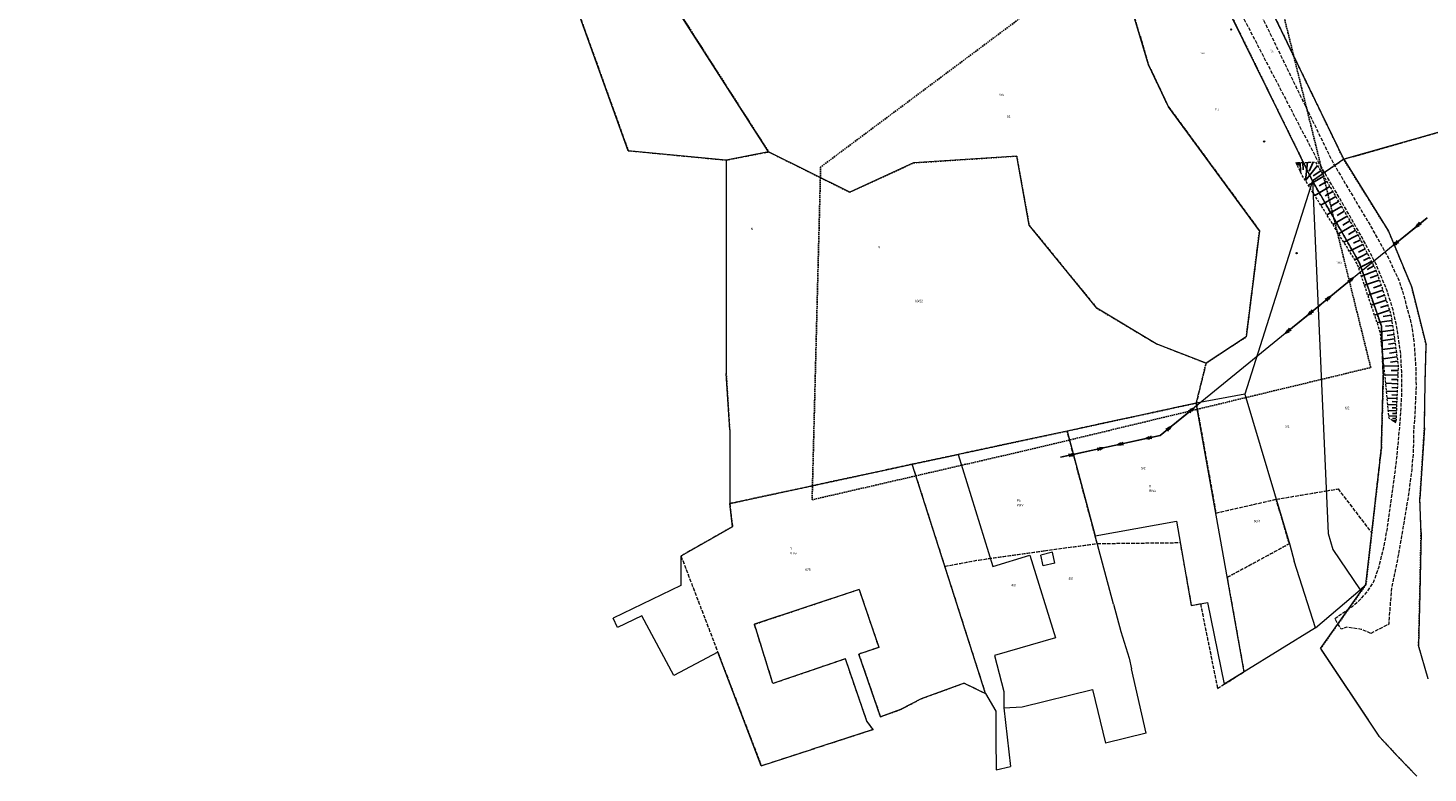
# Model space of a CAD drawing. Header units: metres. Extents: x 5550386 to 5551997, y 5954078 to 5957813.
# Tile 2 of 16: x 5550900 to 5551479, y 5955379 to 5955687. Entities that reach past the tile are written whole.
import ezdxf
from ezdxf.enums import TextEntityAlignment as Align

# ---------------------------------------------------------------- set-up
doc = ezdxf.new("R2010")
doc.units = ezdxf.units.M
for name, pattern in [('1.0_0.5', [1.5, 1, -0.5]), ('1.5_0.5', [2, 1.5, -0.5]), ('2', [0.9, 0.6, -0.3]), ('219-500', [0]), ('egkk-500', [2, 1.5, -0.5]), ('egug-500', [1, 0.5, -0.5]), ('suep_sn_500', [0])]:
    doc.linetypes.add(name, pattern=pattern)
doc.layers.get('0').update_dxf_attribs({"color": 2, "lineweight": 5})
doc.styles.get("Standard").update_dxf_attribs({"font": 'Working1250', "width": 0.75})

# ---------------------------------------------------------------- blocks, each defined once
blk = doc.blocks.new('PW01')
at = {"linetype": 'Continuous', "lineweight": 13}
h = blk.add_hatch(color=0, dxfattribs=at)
edge = h.paths.add_edge_path()
edge.add_arc((0, 0), 0.045, 0, 360)
blk = doc.blocks.new('US15')
at = {"color": 0, "linetype": 'Continuous', "lineweight": 13}
blk.add_circle((0, 0), 0.25, dxfattribs=at)
blk = doc.blocks.new('SUEP2')
at = {"color": 0, "linetype": 'Continuous'}
for p, q in [((0, 0), (6.027, 0)), ((5.027, 0), (3.527, 0.5)), ((5.027, 0), (3.527, -0.5)), ((6.027, 0), (4.527, 0.5)), ((6.027, 0), (4.527, -0.5)), ((6.027, 0), (18.027, 0)), ((17.027, 0), (15.527, 0.5)), ((17.027, 0), (15.527, -0.5)), ((18.027, 0), (16.527, 0.5)), ((18.027, 0), (16.527, -0.5))]:
    blk.add_line(p, q, dxfattribs=at)

msp = doc.modelspace()

# ---------------------------------------------------------------- linework, layer by layer
at = {"layer": '000 Inne (niezydentyfikowane)', "color": 7, "linetype": 'CONTINUOUS', "lineweight": 25, "flags": 128}
for points in [[(5551425, 5955630.97), (5551425.03, 5955629.86)], [(5551425.53, 5955630.99), (5551425.56, 5955629.84)], [(5551426.24, 5955631.01), (5551426.34, 5955627.13)], [(5551427.38, 5955631.04), (5551427.46, 5955627.99)], [(5551429.19, 5955631.09), (5551428.37, 5955623.62)], [(5551433.37, 5955629.81), (5551428.37, 5955623.62)], [(5551431.52, 5955631.15), (5551429.95, 5955627.39)], [(5551435.98, 5955625.36), (5551429.62, 5955621.62)], [(5551434.71, 5955627.53), (5551431.54, 5955625.57)], [(5551437.24, 5955623.22), (5551434.09, 5955621.37)], [(5551438.48, 5955621.11), (5551432.24, 5955617.44)], [(5551439.71, 5955619.03), (5551436.61, 5955617.21)], [(5551440.92, 5955616.96), (5551434.77, 5955613.38)], [(5551443.3, 5955612.86), (5551437.27, 5955609.36)], [(5551442.11, 5955614.9), (5551439.07, 5955613.13)], [(5551445.63, 5955608.85), (5551439.72, 5955605.42)], [(5551444.47, 5955610.85), (5551441.48, 5955609.11)], [(5551446.78, 5955606.87), (5551443.85, 5955605.17)], [(5551447.91, 5955604.91), (5551442.12, 5955601.55)], [(5551450.14, 5955601.05), (5551444.29, 5955598.05)], [(5551449.04, 5955602.98), (5551446.17, 5955601.31)], [(5551452.12, 5955597.18), (5551446.59, 5955594.35)], [(5551451.14, 5955599.09), (5551448.29, 5955597.64)], [(5551453.07, 5955595.32), (5551450.38, 5955593.95)], [(5551454, 5955593.51), (5551448.77, 5955590.84)], [(5551455.77, 5955590.05), (5551450.43, 5955587.31)], [(5551454.9, 5955591.76), (5551452.35, 5955590.45)], [(5551457.6, 5955586.43), (5551451.54, 5955584.02)], [(5551456.68, 5955588.28), (5551453.88, 5955586.85)], [(5551458.29, 5955584.4), (5551455.21, 5955583.35)], [(5551458.99, 5955582.35), (5551452.81, 5955580.25)], [(5551460.38, 5955578.23), (5551454.2, 5955576.14)], [(5551459.68, 5955580.29), (5551456.6, 5955579.24)], [(5551461.78, 5955574.11), (5551455.6, 5955572.02)], [(5551461.08, 5955576.17), (5551457.99, 5955575.13)], [(5551462.47, 5955572.05), (5551459.38, 5955571.01)], [(5551463.17, 5955569.99), (5551456.99, 5955567.9)], [(5551464.12, 5955565.76), (5551458, 5955564.9)], [(5551463.82, 5955567.92), (5551460.61, 5955567.3)], [(5551464.69, 5955561.74), (5551459.32, 5955560.98)], [(5551464.41, 5955563.69), (5551461.55, 5955563.29)], [(5551464.94, 5955559.91), (5551462.24, 5955559.53)], [(5551465.2, 5955558.1), (5551459.73, 5955557.33)], [(5551465.71, 5955554.44), (5551460.13, 5955553.66)], [(5551465.45, 5955556.28), (5551462.69, 5955555.89)], [(5551466.24, 5955550.72), (5551460.54, 5955549.91)], [(5551465.97, 5955552.59), (5551463.15, 5955552.19)], [(5551466.5, 5955548.82), (5551463.62, 5955548.42)], [(5551466.74, 5955546.91), (5551460.88, 5955546.77)], [(5551466.59, 5955543.07), (5551461.26, 5955543.28)], [(5551466.67, 5955544.96), (5551463.86, 5955545.07)], [(5551466.45, 5955539.55), (5551461.62, 5955539.74)], [(5551466.32, 5955536.35), (5551461.92, 5955536.52)], [(5551466.52, 5955541.26), (5551463.99, 5955541.36)], [(5551466.38, 5955537.91), (5551464.08, 5955538)], [(5551466.2, 5955533.43), (5551462.19, 5955533.59)], [(5551466.1, 5955530.78), (5551462.44, 5955530.92)], [(5551466.26, 5955534.86), (5551464.16, 5955534.94)], [(5551466.15, 5955532.07), (5551464.23, 5955532.15)], [(5551466, 5955528.36), (5551462.67, 5955528.49)], [(5551465.91, 5955526.15), (5551462.88, 5955526.28)], [(5551466.05, 5955529.54), (5551464.3, 5955529.61)], [(5551465.95, 5955527.23), (5551464.36, 5955527.3)], [(5551465.87, 5955525.13), (5551464.44, 5955525.18)], [(5551465.83, 5955524.16), (5551464.61, 5955524.21)], [(5551465.81, 5955523.61), (5551465.66, 5955523.61)]]:
    msp.add_lwpolyline(points, dxfattribs=at)
at = {"layer": '217-kontur klasyfikacyjny', "color": 92, "linetype": 'egkk-500', "lineweight": 18, "flags": 128}
for points in [[(5551085.37, 5955810.51), (5551148.28, 5955635.9)], [(5551340.5, 5955748.48), (5551363.53, 5955671.39)], [(5551431.28, 5955623.38), (5551388.5, 5955710.54)], [(5551404.46, 5955714.49), (5551444.21, 5955632.34)], [(5551206.32, 5955635.42), (5551163.06, 5955702.92)], [(5551363.53, 5955671.39), (5551371.78, 5955654.02)], [(5551371.78, 5955654.02), (5551409.37, 5955602.82)], [(5551444.21, 5955632.34), (5551492.37, 5955645.98)], [(5551148.28, 5955635.9), (5551188.78, 5955631.99)], [(5551188.78, 5955631.99), (5551206.32, 5955635.42)], [(5551450.69, 5955589.6), (5551431.28, 5955623.38)], [(5551409.37, 5955602.82), (5551403.91, 5955558.93)], [(5551459.83, 5955563.34), (5551450.69, 5955589.6)], [(5551460.6, 5955541.59), (5551459.83, 5955563.34)], [(5551403.91, 5955558.93), (5551387.27, 5955548.07)], [(5551387.27, 5955548.07), (5551383.24, 5955531.54)], [(5551459.79, 5955512.97), (5551460.6, 5955541.59)], [(5551383.24, 5955531.54), (5551329.8, 5955519.99)], [(5551383.24, 5955531.54), (5551391.36, 5955486.11)], [(5551329.8, 5955519.99), (5551284.71, 5955510.34)], [(5551341.41, 5955476.71), (5551329.8, 5955519.99)], [(5551284.71, 5955510.34), (5551265.76, 5955506.28)], [(5551455.83, 5955477.85), (5551459.79, 5955512.97)], [(5551265.76, 5955506.28), (5551190.24, 5955489.99)], [(5551279.25, 5955464.11), (5551265.76, 5955506.28)], [(5551437.04, 5955495.26), (5551441.88, 5955496.07)], [(5551441.88, 5955496.07), (5551455.83, 5955477.85)], [(5551190.24, 5955489.99), (5551191.41, 5955480.44)], [(5551391.36, 5955486.11), (5551416.26, 5955491.78)], [(5551416.26, 5955491.78), (5551437.04, 5955495.26)], [(5551421.74, 5955473.44), (5551416.26, 5955491.78)], [(5551191.41, 5955480.44), (5551170.09, 5955468.33)], [(5551320.31, 5955470.52), (5551342.27, 5955473.49)], [(5551342.27, 5955473.49), (5551341.41, 5955476.71)], [(5551342.27, 5955473.49), (5551376.57, 5955473.88)], [(5551376.57, 5955473.88), (5551381.17, 5955447.87)], [(5551396.1, 5955459.56), (5551421.74, 5955473.44)], [(5551170.09, 5955468.33), (5551185.3, 5955428.65)], [(5551293.24, 5955466.68), (5551320.31, 5955470.52)], [(5551279.25, 5955464.11), (5551293.24, 5955466.68)], [(5551296.09, 5955411.48), (5551279.25, 5955464.11)], [(5551403.08, 5955420.5), (5551396.1, 5955459.56)], [(5551200.47, 5955440.13), (5551243.75, 5955454.55)], [(5551243.75, 5955454.55), (5551245.04, 5955450.77)], [(5551245.04, 5955450.77), (5551249.73, 5955436.97)], [(5551381.17, 5955447.87), (5551384.96, 5955448.58)], [(5551384.96, 5955448.58), (5551392.03, 5955413.56)], [(5551208.15, 5955415.6), (5551200.47, 5955440.13)], [(5551249.73, 5955436.97), (5551251.87, 5955430.69)], [(5551185.3, 5955428.65), (5551203.31, 5955381.65)], [(5551251.92, 5955430.55), (5551243.63, 5955427.72)], [(5551243.63, 5955427.72), (5551252.57, 5955401.88)], [(5551251.87, 5955430.69), (5551251.92, 5955430.55)], [(5551238.1, 5955425.83), (5551208.15, 5955415.6)], [(5551247.02, 5955400.02), (5551238.1, 5955425.83)], [(5551394.78, 5955415.29), (5551403.08, 5955420.5)], [(5551269.39, 5955409.3), (5551287.19, 5955415.8)], [(5551287.19, 5955415.8), (5551296.09, 5955411.48)], [(5551392.03, 5955413.56), (5551394.78, 5955415.29)], [(5551260.84, 5955404.82), (5551269.39, 5955409.3)], [(5551252.57, 5955401.88), (5551260.84, 5955404.82)], [(5551249.56, 5955396.63), (5551247.02, 5955400.02)], [(5551224.03, 5955388.36), (5551249.56, 5955396.63)], [(5551203.31, 5955381.65), (5551224.03, 5955388.36)]]:
    msp.add_lwpolyline(points, dxfattribs=at)
at = {"layer": '218-kontur użytku gruntowego', "color": 3, "linetype": 'egug-500', "lineweight": 18, "flags": 128}
for points in [[(5551085.37, 5955810.51), (5551148.28, 5955635.9)], [(5551363.53, 5955671.39), (5551340.5, 5955748.48)], [(5551388.5, 5955710.54), (5551431.28, 5955623.38)], [(5551444.21, 5955632.34), (5551404.46, 5955714.49)], [(5551163.06, 5955702.92), (5551206.32, 5955635.42)], [(5551371.78, 5955654.02), (5551363.53, 5955671.39)], [(5551409.37, 5955602.82), (5551371.78, 5955654.02)], [(5551444.21, 5955632.34), (5551492.37, 5955645.98)], [(5551148.28, 5955635.9), (5551188.78, 5955631.99)], [(5551188.78, 5955631.99), (5551206.32, 5955635.42)], [(5551206.32, 5955635.42), (5551239.91, 5955618.69)], [(5551188.78, 5955631.99), (5551188.82, 5955543.82)], [(5551239.91, 5955618.69), (5551266.31, 5955630.86)], [(5551266.31, 5955630.86), (5551308.96, 5955633.65)], [(5551308.96, 5955633.65), (5551314.12, 5955605.11)], [(5551431.28, 5955623.38), (5551444.21, 5955632.34)], [(5551462.79, 5955602.63), (5551444.21, 5955632.34)], [(5551431.28, 5955623.38), (5551450.69, 5955589.6)], [(5551314.12, 5955605.11), (5551342.12, 5955570.79)], [(5551403.91, 5955558.93), (5551409.37, 5955602.82)], [(5551472.25, 5955579.82), (5551462.79, 5955602.63)], [(5551450.69, 5955589.6), (5551459.83, 5955563.34)], [(5551478.35, 5955555.57), (5551472.25, 5955579.82)], [(5551342.12, 5955570.79), (5551366.65, 5955556.12)], [(5551459.83, 5955563.34), (5551460.6, 5955541.59)], [(5551366.65, 5955556.12), (5551387.27, 5955548.07)], [(5551387.27, 5955548.07), (5551403.91, 5955558.93)], [(5551477.94, 5955540.35), (5551478.35, 5955555.57)], [(5551383.24, 5955531.54), (5551387.27, 5955548.07)], [(5551188.82, 5955543.82), (5551190.24, 5955520.43)], [(5551460.6, 5955541.59), (5551459.79, 5955512.97)], [(5551477.58, 5955521.38), (5551477.94, 5955540.35)], [(5551329.8, 5955519.99), (5551383.24, 5955531.54)], [(5551383.24, 5955531.54), (5551391.36, 5955486.11)], [(5551190.24, 5955520.43), (5551190.24, 5955489.99)], [(5551284.71, 5955510.34), (5551329.8, 5955519.99)], [(5551341.41, 5955476.71), (5551329.8, 5955519.99)], [(5551475.74, 5955492.02), (5551477.58, 5955521.38)], [(5551265.76, 5955506.28), (5551284.71, 5955510.34)], [(5551459.79, 5955512.97), (5551455.83, 5955477.85)], [(5551190.24, 5955489.99), (5551265.76, 5955506.28)], [(5551279.25, 5955464.11), (5551265.76, 5955506.28)], [(5551437.04, 5955495.26), (5551441.88, 5955496.07)], [(5551441.88, 5955496.07), (5551455.83, 5955477.85)], [(5551190.24, 5955489.99), (5551191.41, 5955480.44)], [(5551391.36, 5955486.11), (5551416.26, 5955491.78)], [(5551416.26, 5955491.78), (5551437.04, 5955495.26)], [(5551421.74, 5955473.44), (5551416.26, 5955491.78)], [(5551476.2, 5955478.07), (5551475.74, 5955492.02)], [(5551191.41, 5955480.44), (5551170.09, 5955468.33)], [(5551320.31, 5955470.52), (5551342.27, 5955473.49)], [(5551342.27, 5955473.49), (5551341.41, 5955476.71)], [(5551342.27, 5955473.49), (5551376.57, 5955473.88)], [(5551376.57, 5955473.88), (5551381.17, 5955447.87)], [(5551396.1, 5955459.56), (5551421.74, 5955473.44)], [(5551455.83, 5955477.85), (5551453.42, 5955456.51)], [(5551475.83, 5955459.41), (5551476.2, 5955478.07)], [(5551170.09, 5955468.33), (5551185.3, 5955428.65)], [(5551293.24, 5955466.68), (5551320.31, 5955470.52)], [(5551279.25, 5955464.11), (5551293.24, 5955466.68)], [(5551296.09, 5955411.48), (5551279.25, 5955464.11)], [(5551403.08, 5955420.5), (5551396.1, 5955459.56)], [(5551453.42, 5955456.51), (5551434.58, 5955430.03)], [(5551475.69, 5955452.64), (5551475.83, 5955459.41)], [(5551200.47, 5955440.13), (5551243.75, 5955454.55)], [(5551243.75, 5955454.55), (5551245.04, 5955450.77)], [(5551245.04, 5955450.77), (5551249.73, 5955436.97)], [(5551475.19, 5955431.31), (5551475.69, 5955452.64)], [(5551381.17, 5955447.87), (5551384.96, 5955448.58)], [(5551384.96, 5955448.58), (5551392.03, 5955413.56)], [(5551208.15, 5955415.6), (5551200.47, 5955440.13)], [(5551249.73, 5955436.97), (5551251.87, 5955430.69)], [(5551185.3, 5955428.65), (5551203.31, 5955381.65)], [(5551251.92, 5955430.55), (5551243.63, 5955427.72)], [(5551243.63, 5955427.72), (5551252.57, 5955401.88)], [(5551251.87, 5955430.69), (5551251.92, 5955430.55)], [(5551434.58, 5955430.03), (5551458.8, 5955393.9)], [(5551479.17, 5955417.61), (5551475.19, 5955431.31)], [(5551238.1, 5955425.83), (5551208.15, 5955415.6)], [(5551247.02, 5955400.02), (5551238.1, 5955425.83)], [(5551394.78, 5955415.29), (5551403.08, 5955420.5)], [(5551269.39, 5955409.3), (5551287.19, 5955415.8)], [(5551287.19, 5955415.8), (5551296.09, 5955411.48)], [(5551392.03, 5955413.56), (5551394.78, 5955415.29)], [(5551260.84, 5955404.82), (5551269.39, 5955409.3)], [(5551252.57, 5955401.88), (5551260.84, 5955404.82)], [(5551249.56, 5955396.63), (5551247.02, 5955400.02)], [(5551224.03, 5955388.36), (5551249.56, 5955396.63)], [(5551458.8, 5955393.9), (5551466.96, 5955385.01)], [(5551203.31, 5955381.65), (5551224.03, 5955388.36)], [(5551466.96, 5955385.01), (5551474.43, 5955377.32)]]:
    msp.add_lwpolyline(points, dxfattribs=at)
at = {"layer": '219-działka ewidencyjna', "color": 7, "linetype": '219-500', "lineweight": 18, "flags": 128}
for points in [[(5551148.28, 5955635.9), (5551085.37, 5955810.51)], [(5551363.53, 5955671.39), (5551340.5, 5955748.48)], [(5551431.28, 5955623.38), (5551388.5, 5955710.54)], [(5551444.21, 5955632.34), (5551404.46, 5955714.49)], [(5551206.32, 5955635.42), (5551163.06, 5955702.92)], [(5551371.78, 5955654.02), (5551363.53, 5955671.39)], [(5551409.37, 5955602.82), (5551371.78, 5955654.02)], [(5551492.37, 5955645.98), (5551444.21, 5955632.34)], [(5551188.78, 5955631.99), (5551148.28, 5955635.9)], [(5551206.32, 5955635.42), (5551188.78, 5955631.99)], [(5551239.91, 5955618.69), (5551206.32, 5955635.42)], [(5551188.78, 5955631.99), (5551188.82, 5955543.82)], [(5551266.31, 5955630.86), (5551239.91, 5955618.69)], [(5551308.96, 5955633.65), (5551266.31, 5955630.86)], [(5551314.12, 5955605.11), (5551308.96, 5955633.65)], [(5551444.21, 5955632.34), (5551431.28, 5955623.38)], [(5551444.21, 5955632.34), (5551462.79, 5955602.63)], [(5551431.28, 5955623.38), (5551403.28, 5955535.27)], [(5551431.28, 5955623.38), (5551403.28, 5955535.27)], [(5551431.28, 5955623.38), (5551450.69, 5955589.6)], [(5551431.28, 5955623.38), (5551437.83, 5955477.66)], [(5551431.28, 5955623.38), (5551437.83, 5955477.66)], [(5551342.12, 5955570.79), (5551314.12, 5955605.11)], [(5551409.37, 5955602.82), (5551403.91, 5955558.93)], [(5551462.79, 5955602.63), (5551472.25, 5955579.82)], [(5551450.69, 5955589.6), (5551459.83, 5955563.34)], [(5551472.25, 5955579.82), (5551478.35, 5955555.57)], [(5551366.65, 5955556.12), (5551342.12, 5955570.79)], [(5551459.83, 5955563.34), (5551460.6, 5955541.59)], [(5551387.27, 5955548.07), (5551366.65, 5955556.12)], [(5551403.91, 5955558.93), (5551387.27, 5955548.07)], [(5551477.94, 5955540.35), (5551478.35, 5955555.57)], [(5551190.24, 5955520.43), (5551188.82, 5955543.82)], [(5551459.79, 5955512.97), (5551460.6, 5955541.59)], [(5551477.58, 5955521.38), (5551477.94, 5955540.35)], [(5551383.24, 5955531.54), (5551329.8, 5955519.99)], [(5551403.28, 5955535.27), (5551383.24, 5955531.54)], [(5551403.28, 5955535.27), (5551383.24, 5955531.54)], [(5551403.08, 5955420.5), (5551383.24, 5955531.54)], [(5551403.08, 5955420.5), (5551383.24, 5955531.54)], [(5551403.28, 5955535.27), (5551421.88, 5955472.96)], [(5551190.24, 5955520.43), (5551190.24, 5955489.99)], [(5551329.8, 5955519.99), (5551284.71, 5955510.34)], [(5551329.8, 5955519.99), (5551341.41, 5955476.71)], [(5551477.58, 5955521.38), (5551475.74, 5955492.02)], [(5551265.76, 5955506.28), (5551284.71, 5955510.34)], [(5551284.71, 5955510.34), (5551299.11, 5955463.98)], [(5551453.42, 5955456.51), (5551459.79, 5955512.97)], [(5551190.24, 5955489.99), (5551265.76, 5955506.28)], [(5551296.09, 5955411.48), (5551265.76, 5955506.28)], [(5551191.41, 5955480.44), (5551190.24, 5955489.99)], [(5551476.2, 5955478.07), (5551475.74, 5955492.02)], [(5551191.41, 5955480.44), (5551170.09, 5955468.33)], [(5551341.41, 5955476.71), (5551374.99, 5955482.78)], [(5551374.99, 5955482.78), (5551381.17, 5955447.87)], [(5551348.99, 5955448.45), (5551341.41, 5955476.71)], [(5551421.88, 5955472.96), (5551423.71, 5955466.16)], [(5551437.83, 5955477.66), (5551439.68, 5955470.98)], [(5551437.83, 5955477.66), (5551439.68, 5955470.98)], [(5551476.2, 5955478.07), (5551475.83, 5955459.41)], [(5551170.09, 5955468.33), (5551170.01, 5955456.14)], [(5551299.11, 5955463.98), (5551314.42, 5955468.68)], [(5551314.42, 5955468.68), (5551325.06, 5955434.55)], [(5551323.8, 5955469.94), (5551318.99, 5955468.7)], [(5551319.97, 5955464.27), (5551318.99, 5955468.7)], [(5551324.78, 5955465.35), (5551323.8, 5955469.94)], [(5551439.68, 5955470.98), (5551450.97, 5955454.41)], [(5551439.68, 5955470.98), (5551450.97, 5955454.41)], [(5551324.78, 5955465.35), (5551319.97, 5955464.27)], [(5551432.53, 5955438.59), (5551423.71, 5955466.16)], [(5551170.01, 5955456.14), (5551142.01, 5955442.64)], [(5551434.58, 5955430.03), (5551453.42, 5955456.51)], [(5551453.42, 5955456.51), (5551450.97, 5955454.41)], [(5551475.83, 5955459.41), (5551475.69, 5955452.64)], [(5551243.75, 5955454.55), (5551200.47, 5955440.13)], [(5551243.75, 5955454.55), (5551245.04, 5955450.77)], [(5551245.04, 5955450.77), (5551249.73, 5955436.97)], [(5551432.53, 5955438.59), (5551450.97, 5955454.41)], [(5551475.69, 5955452.64), (5551475.19, 5955431.31)], [(5551153.9, 5955443.66), (5551143.81, 5955438.79)], [(5551167.12, 5955418.93), (5551153.9, 5955443.66)], [(5551348.99, 5955448.45), (5551352.03, 5955437.15)], [(5551381.17, 5955447.87), (5551387.83, 5955449.11)], [(5551387.83, 5955449.11), (5551394.78, 5955415.29)], [(5551143.81, 5955438.79), (5551142.01, 5955442.64)], [(5551208.15, 5955415.6), (5551200.47, 5955440.13)], [(5551432.53, 5955438.59), (5551403.08, 5955420.5)], [(5551249.73, 5955436.97), (5551251.87, 5955430.69)], [(5551325.06, 5955434.55), (5551299.78, 5955427.26)], [(5551352.03, 5955437.15), (5551355.47, 5955426.1)], [(5551185.3, 5955428.65), (5551167.12, 5955418.93)], [(5551203.31, 5955381.65), (5551185.3, 5955428.65)], [(5551251.92, 5955430.55), (5551243.63, 5955427.72)], [(5551252.57, 5955401.88), (5551243.63, 5955427.72)], [(5551251.92, 5955430.55), (5551251.87, 5955430.69)], [(5551299.78, 5955427.26), (5551303.66, 5955412.28)], [(5551434.58, 5955430.03), (5551458.8, 5955393.9)], [(5551479.17, 5955417.61), (5551475.19, 5955431.31)], [(5551238.1, 5955425.83), (5551208.15, 5955415.6)], [(5551247.02, 5955400.02), (5551238.1, 5955425.83)], [(5551355.47, 5955426.1), (5551356.45, 5955421.67)], [(5551362.57, 5955395.06), (5551356.45, 5955421.67)], [(5551403.08, 5955420.5), (5551394.78, 5955415.29)], [(5551287.19, 5955415.8), (5551269.39, 5955409.3)], [(5551287.19, 5955415.8), (5551296.09, 5955411.48)], [(5551269.39, 5955409.3), (5551260.84, 5955404.82)], [(5551296.09, 5955411.48), (5551300.32, 5955404.19)], [(5551303.66, 5955412.28), (5551303.64, 5955405.51)], [(5551311.16, 5955405.98), (5551340.31, 5955413.08)], [(5551340.31, 5955413.08), (5551345.7, 5955390.95)], [(5551260.84, 5955404.82), (5551252.57, 5955401.88)], [(5551300.32, 5955404.19), (5551300.39, 5955392.82)], [(5551303.64, 5955405.51), (5551311.16, 5955405.98)], [(5551303.64, 5955405.51), (5551306.35, 5955381.37)], [(5551249.56, 5955396.63), (5551247.02, 5955400.02)], [(5551249.56, 5955396.63), (5551224.03, 5955388.36)], [(5551300.39, 5955392.82), (5551300.47, 5955379.95)], [(5551362.57, 5955395.06), (5551345.7, 5955390.95)], [(5551466.96, 5955385.01), (5551458.8, 5955393.9)], [(5551203.31, 5955381.65), (5551224.03, 5955388.36)], [(5551300.47, 5955379.95), (5551306.35, 5955381.37)], [(5551474.43, 5955377.32), (5551466.96, 5955385.01)]]:
    msp.add_lwpolyline(points, dxfattribs=at)
at = {"layer": 'jezdnia', "color": 7, "linetype": '1.5_0.5', "lineweight": 18, "flags": 128}
msp.add_lwpolyline([(5551455.46, 5955436.36), (5551451.47, 5955438.02), (5551450.83, 5955438.1), (5551445.4, 5955438.9), (5551443.19, 5955438.03), (5551440.51, 5955442.48), (5551447.81, 5955447.52), (5551451.28, 5955450.59), (5551454.17, 5955453.78), (5551456.72, 5955457.82), (5551458.82, 5955463.86), (5551460.83, 5955471.81), (5551462.27, 5955479.67), (5551462.91, 5955484.42), (5551465.39, 5955501.99), (5551466.19, 5955508.81), (5551467.49, 5955522.39), (5551468.2, 5955534.19), (5551468.23, 5955544.61), (5551467.8, 5955552.06), (5551466.22, 5955562.94), (5551464.66, 5955570.05), (5551462.19, 5955577.94), (5551457.61, 5955588.96), (5551451.77, 5955600.12), (5551442.37, 5955616.54), (5551433.77, 5955631.22), (5551400.1, 5955695.98), (5551398.61, 5955699.66), (5551392.38, 5955717.92), (5551385.91, 5955744.81), (5551380.33, 5955777.31), (5551374.05, 5955813.71), (5551372.12, 5955825.49), (5551365.44, 5955865.4), (5551363.8, 5955875.7), (5551355.71, 5955924.64), (5551347.53, 5955974.75), (5551342.58, 5956003.07), (5551340.16, 5956014.08), (5551336.72, 5956027.23), (5551327.68, 5956053.5), (5551321.55, 5956071.1), (5551308.12, 5956107.81), (5551304.1, 5956118.58), (5551302.02, 5956124.47), (5551293.94, 5956146.88), (5551287.71, 5956164.52), (5551279.05, 5956191.98), (5551271.84, 5956214.64), (5551267.8, 5956227.61), (5551260.96, 5956249.65), (5551257.51, 5956260.73), (5551248.19, 5956289.59), (5551242.53, 5956307.71), (5551233.42, 5956336.76), (5551228.17, 5956354.06), (5551225.8, 5956361.78), (5551223.62, 5956368.9), (5551214.09, 5956400.02), (5551206.76, 5956423.52), (5551198.99, 5956449.35), (5551191.51, 5956473.27), (5551187.29, 5956486.42), (5551182.07, 5956502.69), (5551179.05, 5956512.76), (5551173.09, 5956531.56), (5551169.39, 5956543.47), (5551164.74, 5956558.45), (5551157.45, 5956581.75), (5551154.15, 5956592.27), (5551148.76, 5956609.66), (5551141.82, 5956631.89), (5551138.84, 5956641.55), (5551134.75, 5956654.86), (5551126.91, 5956679.54), (5551122.63, 5956693.23), (5551115.54, 5956715.76), (5551111.24, 5956729.91), (5551103.85, 5956753.24), (5551096.3, 5956777.7), (5551087, 5956807.77), (5551081.75, 5956824.64), (5551070.89, 5956859.11), (5551062.32, 5956886.3), (5551054.39, 5956911.6), (5551043.32, 5956947.04), (5551039.41, 5956959.5), (5551027.82, 5956996.92), (5551025.81, 5957004.31), (5551018.2, 5957028.13), (5551012.62, 5957045.95), (5551011.54, 5957049.89), (5551009.39, 5957056.51), (5550998.84, 5957089.87), (5550996.62, 5957097.11), (5550986.69, 5957129.32), (5550983.18, 5957140.89), (5550976.46, 5957166.48), (5550972.71, 5957181.16), (5550968.86, 5957201.13), (5550966.29, 5957214.65), (5550961.72, 5957239.19), (5550957.49, 5957261.56), (5550955.99, 5957269.71), (5550954.35, 5957279.28), (5550951.59, 5957293.75), (5550947.75, 5957313.48), (5550943.48, 5957336.91), (5550938.88, 5957360.91), (5550937.97, 5957366.94), (5550932.96, 5957392.85), (5550929.44, 5957411.71), (5550925.84, 5957430.33), (5550920.14, 5957460.6), (5550916.67, 5957479.44), (5550912.3, 5957503.48), (5550909.56, 5957517.89), (5550913.82, 5957522.69), (5550915.56, 5957513.52), (5550918.67, 5957496.14), (5550922.76, 5957474.05), (5550924.78, 5957463.24), (5550928.63, 5957442.26), (5550933.03, 5957419.36), (5550934.06, 5957413.47), (5550939.29, 5957386.14), (5550943.41, 5957363.83), (5550948.09, 5957339.95), (5550951.79, 5957319.77), (5550952.86, 5957314.32), (5550959.92, 5957275.49), (5550963.97, 5957253.47), (5550968.1, 5957231.5), (5550970.73, 5957217.14), (5550975.77, 5957191.94), (5550977.87, 5957181.94), (5550981.89, 5957164.77), (5550987.97, 5957142.56), (5550992.46, 5957128.18), (5550999.42, 5957105.33), (5551004, 5957090.58), (5551014.33, 5957057.68), (5551018.55, 5957043.79), (5551024.99, 5957023.33), (5551028.68, 5957011.77), (5551029.13, 5957010.31), (5551032.85, 5956998.19), (5551039.65, 5956976.01), (5551044.46, 5956960.23), (5551048.68, 5956946.9), (5551055.24, 5956925.88), (5551057.58, 5956918.49), (5551063.01, 5956901.3), (5551070.32, 5956877.6), (5551073.74, 5956866.47), (5551080.71, 5956844.46), (5551086.33, 5956826.74), (5551092.99, 5956804.96), (5551098.05, 5956788.11), (5551101.12, 5956778.66), (5551109.39, 5956752.24), (5551113.61, 5956738.95), (5551116.56, 5956729.08), (5551121.31, 5956714.35), (5551126.39, 5956698.03), (5551129, 5956689.56), (5551133.75, 5956674.46), (5551139.73, 5956655.88), (5551143.64, 5956643.11), (5551147.61, 5956630.43), (5551154.18, 5956609.09), (5551155.5, 5956604.86), (5551158.01, 5956596.94), (5551159.25, 5956592.98), (5551166.85, 5956568.55), (5551173.71, 5956546.8), (5551181.03, 5956523.35), (5551188.65, 5956499.44), (5551196.38, 5956474.11), (5551202.84, 5956453.01), (5551207.1, 5956439.31), (5551213.9, 5956417.73), (5551217.44, 5956406.37), (5551222.93, 5956388.5), (5551229.83, 5956366.47), (5551233.32, 5956355.52), (5551240.56, 5956332.43), (5551245.45, 5956316.93), (5551248, 5956308.76), (5551253.24, 5956292.28), (5551260.02, 5956270.42), (5551262.56, 5956262.67), (5551267.38, 5956247.23), (5551271.96, 5956231.95), (5551274.14, 5956225.17), (5551279.68, 5956206.78), (5551284.32, 5956192.4), (5551288.57, 5956178.98), (5551292.19, 5956167.6), (5551299.71, 5956146.44), (5551304.8, 5956132.33), (5551308.52, 5956121.77), (5551313.47, 5956107.88), (5551320.55, 5956088.91), (5551326.23, 5956073.85), (5551331.11, 5956059.83), (5551335.71, 5956046.23), (5551341.7, 5956028.66), (5551346.19, 5956010.5), (5551347.69, 5956003.52), (5551351.97, 5955979.19), (5551355.03, 5955960.28), (5551358.85, 5955937.06), (5551362.21, 5955915.63), (5551364.69, 5955901.69), (5551368.96, 5955876.81), (5551372.92, 5955851.81), (5551377.19, 5955826.09), (5551382.59, 5955794.22), (5551385.43, 5955778.26), (5551389.38, 5955754.95), (5551390.89, 5955745.69), (5551397.32, 5955719.95), (5551399.61, 5955713.4), (5551439.55, 5955631.38), (5551443.56, 5955624.57), (5551454.97, 5955605.35), (5551462.63, 5955591.72), (5551466.96, 5955582.47), (5551468.86, 5955576.73), (5551472.31, 5955563.72), (5551473.33, 5955556.12), (5551474.07, 5955545.3), (5551474.1, 5955541.82), (5551474.14, 5955538.38), (5551473.7, 5955527.75), (5551473.09, 5955519.95), (5551473.01, 5955511.84), (5551472.35, 5955504.12), (5551472.15, 5955502.45), (5551470.88, 5955492.84), (5551468.68, 5955479.76), (5551466.77, 5955468.59), (5551464.06, 5955455.47), (5551463.42, 5955448.39), (5551463.01, 5955442.58), (5551462.84, 5955440.11)], close=True, dxfattribs=at)
at = {"layer": 'przewód elektroenergetyczny średniego napięcia', "color": 1, "linetype": 'suep_sn_500', "lineweight": 18, "flags": 128}
for points in [[(5551478.69, 5955608.14), (5551434.17, 5955571.89)], [(5551434.17, 5955571.89), (5551368.24, 5955518.13)], [(5551368.24, 5955518.13), (5551327.11, 5955509.19)], [(5551327.11, 5955509.19), (5551368.24, 5955518.13)]]:
    msp.add_lwpolyline(points, dxfattribs=at)
at = {"layer": 'skarpa nieumocniona', "color": 7, "linetype": '1.0_0.5', "lineweight": 18, "flags": 128}
msp.add_lwpolyline([(5551465.8, 5955523.43), (5551464.08, 5955524.55), (5551462.97, 5955525.27), (5551461.46, 5955541.42), (5551459.34, 5955560.93), (5551449.8, 5955589.18), (5551432.88, 5955616.42), (5551426.91, 5955625.95), (5551424.5, 5955630.96), (5551432.56, 5955631.18), (5551440.41, 5955617.83), (5551449.96, 5955601.39), (5551457.56, 5955586.56), (5551463.78, 5955568.2), (5551466.75, 5955547.06)], close=True, dxfattribs=at)
msp.add_lwpolyline([(5551465.8, 5955523.43), (5551464.08, 5955524.55), (5551462.97, 5955525.27), (5551461.46, 5955541.42), (5551459.34, 5955560.93), (5551449.8, 5955589.18), (5551432.88, 5955616.42), (5551426.91, 5955625.95), (5551424.5, 5955630.96), (5551432.56, 5955631.18), (5551440.41, 5955617.83), (5551449.96, 5955601.39), (5551457.56, 5955586.56), (5551463.78, 5955568.2), (5551466.75, 5955547.06)], close=True, dxfattribs=at)
at = {"layer": 'Zakres', "color": 5, "linetype": '2', "lineweight": 25, "flags": 128}
msp.add_lwpolyline([(5550522.3, 5957100.23), (5550682.82, 5957006.75), (5550848.62, 5956825.07), (5550952.69, 5956532.26), (5551111.44, 5956331.18), (5551231.38, 5956022.5), (5551277.25, 5955809.07), (5551331.93, 5955706.76), (5551227.86, 5955629.15), (5551224.33, 5955491.57), (5551316.05, 5955512.74), (5551455.4, 5955546.25), (5551374.26, 5955874.33), (5551310.76, 5956149.5), (5551111.44, 5956465.23), (5551180.23, 5956482.87), (5551162.59, 5956528.73), (5551077.93, 5956519.92), (5550920.94, 5956892.1), (5550631.66, 5957218.42)], close=True, dxfattribs=at)

# ---------------------------------------------------------------- block references
at = {"layer": 'pikieta naturalna', "color": 7, "linetype": 'CONTINUOUS', "lineweight": 13}
for p in [(5551384.08, 5955675.83), (5551396.46, 5955652.58), (5551441.28, 5955589.95)]:
    msp.add_blockref('PW01', p, dxfattribs=at)
at = {"layer": 'przewód elektroenergetyczny średniego napięcia', "color": 1, "linetype": 'CONTINUOUS', "lineweight": 18}
for p, rotation in [((5551478.69, 5955608.14), 219.154), ((5551434.17, 5955571.89), 39.154), ((5551434.17, 5955571.89), 219.194), ((5551368.24, 5955518.13), 39.194), ((5551327.11, 5955509.19), 12.263), ((5551368.24, 5955518.13), 192.263)]:
    msp.add_blockref('SUEP2', p, dxfattribs=dict(at, rotation=rotation))
at = {"layer": 'słup przewodów napowietrznych', "color": 7, "linetype": 'CONTINUOUS', "lineweight": 18}
for p in [(5551397.65, 5955686.03), (5551411.32, 5955639.74), (5551424.74, 5955593.51), (5551434.17, 5955571.89)]:
    msp.add_blockref('US15', p, dxfattribs=at)

# ---------------------------------------------------------------- texts
at = {"layer": '209-oznaczenie konturu klasyfikacyjnego', "color": 92, "linetype": 'CONTINUOUS', "lineweight": 18, "width": 0.79}
for s, p in [('RIVa', (5551363.69, 5955495.77)), ('PsIV', (5551308.98, 5955489.9)), ('RIVa', (5551215.01, 5955470))]:
    msp.add_text(s, height=1, dxfattribs=at).set_placement(p, align=Align.TOP_LEFT)
at = {"layer": '210-oznaczenie konturu użytku gruntowego', "color": 3, "linetype": 'CONTINUOUS', "lineweight": 18, "width": 0.79}
for s, p in [('Wp', (5551301.77, 5955658.49)), ('N', (5551198.91, 5955603.12)), ('N', (5551251.43, 5955595.51)), ('R', (5551363.69, 5955496.67)), ('Ps', (5551308.98, 5955490.8)), ('R', (5551215.01, 5955470.9))]:
    msp.add_text(s, height=1, dxfattribs=at).set_placement(p)
at = {"layer": '211-numer działki ewidencyjnej', "color": 7, "linetype": 'CONTINUOUS', "lineweight": 18, "width": 0.79}
for s, p in [('61', (5551304.96, 5955649.55)), ('5/2', (5551360.39, 5955504.14)), ('60/4', (5551407.02, 5955482.27))]:
    msp.add_text(s, height=1, dxfattribs=at).set_placement(p)
for s, p in [('60/22', (5551266.87, 5955574.25)), ('6/2', (5551444.73, 5955530.03)), ('6/1', (5551419.94, 5955522.36)), ('675', (5551221.5, 5955463.2)), ('4/3', (5551306.67, 5955456.75)), ('4/6', (5551330.37, 5955459.51))]:
    msp.add_text(s, height=1, dxfattribs=at).set_placement(p, align=Align.TOP_LEFT)
at = {"layer": 'jezdnia-Atr17', "color": 7, "width": 0.667}
msp.add_text('j.mb', height=0.75, rotation=295.964, dxfattribs=at).set_placement((5551413.91, 5955677.68))
at = {"layer": 'pikieta naturalna-Atr2', "color": 7, "width": 0.667}
for s, p in [('96.9', (5551385.08, 5955675.86)), ('97.0', (5551390.99, 5955652.6)), ('99.3', (5551441.64, 5955589.22))]:
    msp.add_text(s, height=0.75, rotation=360, dxfattribs=at).set_placement(p)

doc.saveas('drawing.dxf')
